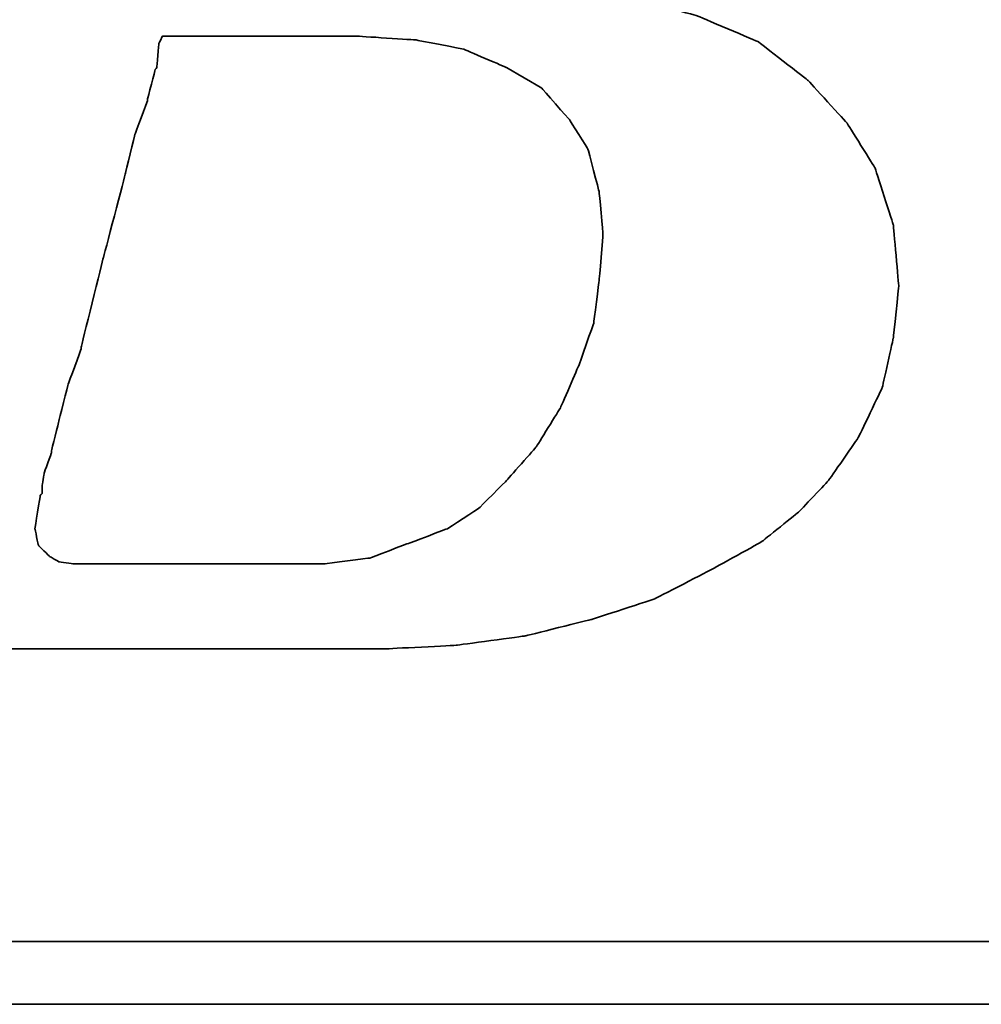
# Model space of a CAD drawing. Header units: millimetres. Extents: x 450 to 829, y 342 to 460.
# Tile 28 of 53: x 698.32 to 701.73, y 375.56 to 379.05. Entities that reach past the tile are written whole.
import ezdxf

# ---------------------------------------------------------------- set-up
doc = ezdxf.new("R2010")
doc.units = ezdxf.units.MM
doc.layers.add('DIM', color=4, linetype='CONTINUOUS')
doc.layers.add('layer 1', color=7, linetype='CONTINUOUS')

# ---------------------------------------------------------------- blocks, each defined once
blk = doc.blocks.new('TBI MOTION logo(完整正式版)')
at = {"layer": 'layer 1', "color": 22, "lineweight": 35}
for points, knots in [([(-64.65375, -6.86375), (-64.65375, -6.86375), (-64.84375, -7.29625), (-64.84375, -7.29625), (-64.84375, -7.29625), (-64.84375, -7.29625), (-64.86875, -7.34375), (-64.86875, -7.34375), (-64.86875, -7.34375), (-64.86875, -7.34375), (-64.86875, -7.36875), (-64.86875, -7.36875), (-64.86875, -7.36875), (-64.86875, -7.36875), (-65.15375, -7.65375), (-65.15375, -7.65375), (-65.15375, -7.65375), (-65.15375, -7.65375), (-65.17875, -7.65375), (-65.17875, -7.65375), (-65.17875, -7.65375), (-65.17875, -7.65375), (-65.20375, -7.67875), (-65.20375, -7.67875), (-65.20375, -7.67875), (-65.20375, -7.67875), (-65.58875, -7.87125), (-65.58875, -7.87125), (-65.58875, -7.87125), (-65.58875, -7.87125), (-65.63375, -7.87125), (-65.63375, -7.87125), (-65.63375, -7.87125), (-65.63375, -7.87125), (-65.65875, -7.89375), (-65.65875, -7.89375), (-65.65875, -7.89375), (-65.65875, -7.89375), (-66.09375, -7.94375), (-66.09375, -7.94375), (-66.09375, -7.94375), (-66.09375, -7.94375), (-66.11375, -7.94375), (-66.11375, -7.94375), (-66.11375, -7.94375), (-66.11375, -7.94375), (-66.16375, -7.94375), (-66.16375, -7.94375), (-66.16375, -7.94375), (-66.16375, -7.94375), (-66.30875, -7.94375), (-66.30875, -7.94375), (-66.30875, -7.94375), (-66.30875, -7.94375), (-66.69375, -7.94375), (-66.69375, -7.94375), (-66.69375, -7.94375), (-66.69375, -7.94375), (-67.07375, -7.94375), (-67.07375, -7.94375), (-67.07375, -7.94375), (-67.07375, -7.94375), (-67.12375, -7.94375), (-67.12375, -7.94375), (-67.12375, -7.94375), (-67.12375, -7.94375), (-67.12375, -7.96625), (-67.12375, -7.96625), (-67.12375, -7.96625), (-67.12375, -7.96625), (-67.14875, -7.99125), (-67.14875, -7.99125), (-67.14875, -7.99125), (-67.14875, -7.99125), (-67.24375, -8.34875), (-67.24375, -8.34875), (-67.24375, -8.34875), (-67.24375, -8.34875), (-67.31375, -8.68625), (-67.31375, -8.68625), (-67.31375, -8.68625), (-67.31375, -8.68625), (-67.26875, -8.68625), (-67.26875, -8.68625), (-67.26875, -8.68625), (-67.26875, -8.68625), (-67.07375, -8.68625), (-67.07375, -8.68625), (-67.07375, -8.68625), (-67.07375, -8.68625), (-66.54875, -8.68625), (-66.54875, -8.68625), (-66.54875, -8.68625), (-66.54875, -8.68625), (-65.82625, -8.68625), (-65.82625, -8.68625), (-65.82625, -8.68625), (-65.82625, -8.68625), (-65.01375, -8.68625), (-65.01375, -8.68625), (-65.01375, -8.68625), (-65.01375, -8.68625), (-64.05375, -8.68625), (-64.05375, -8.68625), (-64.05375, -8.68625), (-64.05375, -8.68625), (-62.08375, -8.68625), (-62.08375, -8.68625), (-62.08375, -8.68625), (-62.08375, -8.68625), (-60.06875, -8.68625), (-60.06875, -8.68625), (-60.06875, -8.68625), (-60.06875, -8.68625), (-59.10875, -8.68625), (-59.10875, -8.68625), (-59.10875, -8.68625), (-59.10875, -8.68625), (-58.29375, -8.68625), (-58.29375, -8.68625), (-58.29375, -8.68625), (-58.29375, -8.68625), (-57.57375, -8.68625), (-57.57375, -8.68625), (-57.57375, -8.68625), (-57.57375, -8.68625), (-57.04875, -8.68625), (-57.04875, -8.68625), (-57.04875, -8.68625), (-57.04875, -8.68625), (-56.85375, -8.68625), (-56.85375, -8.68625), (-56.85375, -8.68625), (-56.85375, -8.68625), (-56.70875, -8.68625), (-56.70875, -8.68625), (-56.70875, -8.68625), (-56.70875, -8.68625), (-56.61375, -8.68625), (-56.61375, -8.68625), (-56.61375, -8.68625), (-56.61375, -8.68625), (-56.56875, -8.68625), (-56.56875, -8.68625), (-56.56875, -8.68625), (-56.56875, -8.68625), (-55.65375, -8.63875), (-55.65375, -8.63875), (-55.65375, -8.63875), (-55.65375, -8.63875), (-54.76875, -8.51875), (-54.76875, -8.51875), (-54.76875, -8.51875), (-54.76875, -8.51875), (-53.90375, -8.30375), (-53.90375, -8.30375), (-53.90375, -8.30375), (-53.90375, -8.30375), (-53.08875, -8.03875), (-53.08875, -8.03875), (-53.08875, -8.03875), (-53.08875, -8.03875), (-52.34375, -7.65375), (-52.34375, -7.65375), (-52.34375, -7.65375), (-52.34375, -7.65375), (-51.69875, -7.29625), (-51.69875, -7.29625), (-51.69875, -7.29625), (-51.69875, -7.29625), (-51.21875, -6.91125), (-51.21875, -6.91125), (-51.21875, -6.91125), (-51.21875, -6.91125), (-50.83375, -6.50375), (-50.83375, -6.50375), (-50.83375, -6.50375), (-50.83375, -6.50375), (-50.44875, -5.94875), (-50.44875, -5.94875), (-50.44875, -5.94875), (-50.44875, -5.94875), (-50.13875, -5.30375), (-50.13875, -5.30375), (-50.13875, -5.30375), (-50.13875, -5.30375), (-49.99375, -4.65375), (-49.99375, -4.65375), (-49.99375, -4.65375), (-49.99375, -4.65375), (-49.92375, -3.98375), (-49.92375, -3.98375), (-49.92375, -3.98375), (-49.92375, -3.98375), (-49.99375, -3.19374), (-49.99375, -3.19374), (-49.99375, -3.19374), (-49.99375, -3.19374), (-50.23374, -2.44874), (-50.23374, -2.44874), (-50.23374, -2.44874), (-50.23374, -2.44874), (-50.59375, -1.87374), (-50.59375, -1.87374), (-50.59375, -1.87374), (-50.59375, -1.87374), (-51.09875, -1.31874), (-51.09875, -1.31874), (-51.09875, -1.31874), (-51.09875, -1.31874), (-51.74375, -0.81875), (-51.74375, -0.81875), (-51.74375, -0.81875), (-51.74375, -0.81875), (-52.53875, -0.48125), (-52.53875, -0.48125), (-52.53875, -0.48125), (-52.53875, -0.48125), (-53.47375, -0.21875), (-53.47375, -0.21875), (-53.47375, -0.21875), (-53.47375, -0.21875), (-54.52875, -0.04874), (-54.52875, -0.04874), (-54.52875, -0.04874), (-54.52875, -0.04874), (-55.65375, 0.12125), (-55.65375, 0.12125), (-55.65375, 0.12125), (-55.65375, 0.12125), (-54.50375, 0.28624), (-54.50375, 0.28624), (-54.50375, 0.28624), (-54.50375, 0.28624), (-53.83375, 0.38124), (-53.83375, 0.38124), (-53.83375, 0.38124), (-53.83375, 0.38124), (-53.18375, 0.50125), (-53.18375, 0.50125), (-53.18375, 0.50125), (-53.18375, 0.50125), (-52.55875, 0.66874), (-52.55875, 0.66874), (-52.55875, 0.66874), (-52.55875, 0.66874), (-52.03375, 0.86124), (-52.03375, 0.86124), (-52.03375, 0.86124), (-52.03375, 0.86124), (-51.50374, 1.03124), (-51.50374, 1.03124), (-51.50374, 1.03124), (-51.50374, 1.03124), (-51.09875, 1.27125), (-51.09875, 1.27125), (-51.09875, 1.27125), (-51.09875, 1.27125), (-50.71375, 1.48624), (-50.71375, 1.48624), (-50.71375, 1.48624), (-50.71375, 1.48624), (-50.37625, 1.77625), (-50.37625, 1.77625), (-50.37625, 1.77625), (-50.37625, 1.77625), (-49.82375, 2.37625), (-49.82375, 2.37625), (-49.82375, 2.37625), (-49.82375, 2.37625), (-49.41875, 2.99625), (-49.41875, 2.99625), (-49.41875, 2.99625), (-49.41875, 2.99625), (-49.22375, 3.76625), (-49.22375, 3.76625), (-49.22375, 3.76625), (-49.22375, 3.76625), (-49.15375, 4.50874), (-49.15375, 4.50874), (-49.15375, 4.50874), (-49.15375, 4.50874), (-49.20375, 5.25125), (-49.20375, 5.25125), (-49.20375, 5.25125), (-49.20375, 5.25125), (-49.41875, 5.92625), (-49.41875, 5.92625), (-49.41875, 5.92625), (-49.41875, 5.92625), (-49.77875, 6.47625), (-49.77875, 6.47625), (-49.77875, 6.47625), (-49.77875, 6.47625), (-50.33125, 7.02624), (-50.33125, 7.02624), (-50.33125, 7.02624), (-50.33125, 7.02624), (-51.00125, 7.43625), (-51.00125, 7.43625), (-51.00125, 7.43625), (-51.00125, 7.43625), (-51.79375, 7.72625), (-51.79375, 7.72625), (-51.79375, 7.72625), (-51.79375, 7.72625), (-52.72875, 7.89124), (-52.72875, 7.89124), (-52.72875, 7.89124), (-52.72875, 7.89124), (-53.83375, 7.98625), (-53.83375, 7.98625), (-53.83375, 7.98625), (-53.83375, 7.98625), (-53.92875, 7.98625), (-53.92875, 7.98625), (-53.92875, 7.98625), (-53.92875, 7.98625), (-54.26375, 7.98625), (-54.26375, 7.98625), (-54.26375, 7.98625), (-54.26375, 7.98625), (-54.74375, 7.98625), (-54.74375, 7.98625), (-54.74375, 7.98625), (-54.74375, 7.98625), (-55.36875, 7.98625), (-55.36875, 7.98625), (-55.36875, 7.98625), (-55.36875, 7.98625), (-56.13375, 7.98625), (-56.13375, 7.98625), (-56.13375, 7.98625), (-56.13375, 7.98625), (-56.94875, 7.98625), (-56.94875, 7.98625), (-56.94875, 7.98625), (-56.94875, 7.98625), (-58.77625, 7.98625), (-58.77625, 7.98625), (-58.77625, 7.98625), (-58.77625, 7.98625), (-60.59875, 7.98625), (-60.59875, 7.98625), (-60.59875, 7.98625), (-60.59875, 7.98625), (-61.41375, 7.98625), (-61.41375, 7.98625), (-61.41375, 7.98625), (-61.41375, 7.98625), (-62.17875, 7.98625), (-62.17875, 7.98625), (-62.17875, 7.98625), (-62.17875, 7.98625), (-62.80375, 7.98625), (-62.80375, 7.98625), (-62.80375, 7.98625), (-62.80375, 7.98625), (-63.30625, 7.98625), (-63.30625, 7.98625), (-63.30625, 7.98625), (-63.30625, 7.98625), (-63.57375, 7.98625), (-63.57375, 7.98625), (-63.57375, 7.98625), (-63.57375, 7.98625), (-63.57375, 7.96375), (-63.57375, 7.96375), (-63.57375, 7.96375), (-63.57375, 7.96375), (-63.59875, 7.94125), (-63.59875, 7.94125), (-63.59875, 7.94125), (-63.59875, 7.94125), (-63.69375, 7.55625), (-63.69375, 7.55625), (-63.69375, 7.55625), (-63.69375, 7.55625), (-63.76375, 7.24624), (-63.76375, 7.24624), (-63.76375, 7.24624), (-63.76375, 7.24624), (-63.23875, 7.24624), (-63.23875, 7.24624), (-63.23875, 7.24624), (-63.23875, 7.24624), (-62.75875, 7.24624), (-62.75875, 7.24624), (-62.75875, 7.24624), (-62.75875, 7.24624), (-62.61125, 7.24624), (-62.61125, 7.24624), (-62.61125, 7.24624), (-62.61125, 7.24624), (-62.56625, 7.24624), (-62.56625, 7.24624), (-62.56625, 7.24624), (-62.56625, 7.24624), (-62.22875, 7.24624), (-62.22875, 7.24624), (-62.22875, 7.24624), (-62.22875, 7.24624), (-62.20375, 7.24624), (-62.20375, 7.24624), (-62.20375, 7.24624), (-62.20375, 7.24624), (-62.17875, 7.21875), (-62.17875, 7.21875), (-62.17875, 7.21875), (-62.17875, 7.21875), (-61.96375, 7.17125), (-61.96375, 7.17125), (-61.96375, 7.17125), (-61.96375, 7.17125), (-61.72375, 7.12624), (-61.72375, 7.12624), (-61.72375, 7.12624), (-61.72375, 7.12624), (-61.70375, 7.12624), (-61.70375, 7.12624), (-61.70375, 7.12624), (-61.70375, 7.12624), (-61.55875, 7.07624), (-61.55875, 7.07624), (-61.55875, 7.07624), (-61.55875, 7.07624), (-61.50875, 7.07624), (-61.50875, 7.07624), (-61.50875, 7.07624), (-61.50875, 7.07624), (-61.48375, 7.02624), (-61.48375, 7.02624), (-61.48375, 7.02624), (-61.48375, 7.02624), (-61.31875, 6.83375), (-61.31875, 6.83375), (-61.31875, 6.83375), (-61.31875, 6.83375), (-61.29375, 6.81125), (-61.29375, 6.81125), (-61.29375, 6.81125), (-61.29375, 6.81125), (-61.29375, 6.78625), (-61.29375, 6.78625), (-61.29375, 6.78625), (-61.29375, 6.78625), (-61.19875, 6.50124), (-61.19875, 6.50124), (-61.19875, 6.50124), (-61.19875, 6.50124), (-61.17375, 6.45124), (-61.17375, 6.45124), (-61.17375, 6.45124), (-61.17375, 6.45124), (-61.19875, 6.40625), (-61.19875, 6.40625), (-61.19875, 6.40625), (-61.19875, 6.40625), (-61.26875, 5.99624), (-61.26875, 5.99624), (-61.26875, 5.99624), (-61.26875, 5.99624), (-61.26875, 5.85125), (-61.26875, 5.85125), (-61.26875, 5.85125), (-61.26875, 5.85125), (-61.26875, 5.82625), (-61.26875, 5.82625), (-61.26875, 5.82625), (-61.26875, 5.82625), (-61.29375, 5.80625), (-61.29375, 5.80625), (-61.29375, 5.80625), (-61.29375, 5.80625), (-61.34125, 5.66125), (-61.34125, 5.66125), (-61.34125, 5.66125), (-61.34125, 5.66125), (-61.41375, 5.44625), (-61.41375, 5.44625), (-61.41375, 5.44625), (-61.41375, 5.44625), (-61.48375, 5.15625), (-61.48375, 5.15625), (-61.48375, 5.15625), (-61.48375, 5.15625), (-61.58375, 4.82124), (-61.58375, 4.82124), (-61.58375, 4.82124), (-61.58375, 4.82124), (-61.79875, 4.00375), (-61.79875, 4.00375), (-61.79875, 4.00375), (-61.79875, 4.00375), (-62.05875, 2.99625), (-62.05875, 2.99625), (-62.05875, 2.99625), (-62.05875, 2.99625), (-62.34875, 1.91625), (-62.34875, 1.91625), (-62.34875, 1.91625), (-62.34875, 1.91625), (-62.97375, -0.41124), (-62.97375, -0.41124), (-62.97375, -0.41124), (-62.97375, -0.41124), (-63.59875, -2.75875), (-63.59875, -2.75875), (-63.59875, -2.75875), (-63.59875, -2.75875), (-63.88375, -3.86374), (-63.88375, -3.86374), (-63.88375, -3.86374), (-63.88375, -3.86374), (-64.14875, -4.82374), (-64.14875, -4.82374), (-64.14875, -4.82374), (-64.14875, -4.82374), (-64.36375, -5.64125), (-64.36375, -5.64125), (-64.36375, -5.64125), (-64.36375, -5.64125), (-64.43625, -5.97625), (-64.43625, -5.97625), (-64.43625, -5.97625), (-64.43625, -5.97625), (-64.50875, -6.28625), (-64.50875, -6.28625), (-64.50875, -6.28625), (-64.50875, -6.28625), (-64.50875, -6.30875), (-64.50875, -6.30875), (-64.50875, -6.30875), (-64.50875, -6.30875), (-64.57875, -6.50375), (-64.57875, -6.50375), (-64.57875, -6.50375), (-64.57875, -6.50375), (-64.62875, -6.69625), (-64.62875, -6.69625), (-64.62875, -6.69625), (-64.62875, -6.69625), (-64.62875, -6.76875), (-64.62875, -6.76875), (-64.62875, -6.76875), (-64.62875, -6.76875), (-64.62875, -6.81375), (-64.62875, -6.81375), (-64.62875, -6.81375), (-64.62875, -6.81375), (-64.62875, -6.83875), (-64.62875, -6.83875), (-64.62875, -6.83875), (-64.62875, -6.83875), (-64.65375, -6.86375), (-64.65375, -6.86375)], [0, 0, 0, 0, 0.00719424, 0.00719424, 0.00719424, 0.00719425, 0.01438849, 0.01438849, 0.01438849, 0.0143885, 0.02158273, 0.02158273, 0.02158273, 0.02158274, 0.02877698, 0.02877698, 0.02877698, 0.02877699, 0.03597122, 0.03597122, 0.03597122, 0.03597123, 0.04316547, 0.04316547, 0.04316547, 0.04316548, 0.05035971, 0.05035971, 0.05035971, 0.05035972, 0.05755396, 0.05755396, 0.05755396, 0.05755397, 0.0647482, 0.0647482, 0.0647482, 0.06474821, 0.07194245, 0.07194245, 0.07194245, 0.07194246, 0.07913669, 0.07913669, 0.07913669, 0.0791367, 0.08633094, 0.08633094, 0.08633094, 0.08633095, 0.09352518, 0.09352518, 0.09352518, 0.09352519, 0.10071942, 0.10071942, 0.10071942, 0.10071943, 0.10791367, 0.10791367, 0.10791367, 0.10791368, 0.11510791, 0.11510791, 0.11510791, 0.11510792, 0.12230216, 0.12230216, 0.12230216, 0.12230217, 0.1294964, 0.1294964, 0.1294964, 0.12949641, 0.13669065, 0.13669065, 0.13669065, 0.13669066, 0.14388489, 0.14388489, 0.14388489, 0.1438849, 0.15107914, 0.15107914, 0.15107914, 0.15107915, 0.15827338, 0.15827338, 0.15827338, 0.15827339, 0.16546763, 0.16546763, 0.16546763, 0.16546764, 0.17266187, 0.17266187, 0.17266187, 0.17266188, 0.17985612, 0.17985612, 0.17985612, 0.17985613, 0.18705036, 0.18705036, 0.18705036, 0.18705037, 0.1942446, 0.1942446, 0.1942446, 0.19424461, 0.20143885, 0.20143885, 0.20143885, 0.20143886, 0.20863309, 0.20863309, 0.20863309, 0.2086331, 0.21582734, 0.21582734, 0.21582734, 0.21582735, 0.22302158, 0.22302158, 0.22302158, 0.22302159, 0.23021583, 0.23021583, 0.23021583, 0.23021584, 0.23741007, 0.23741007, 0.23741007, 0.23741008, 0.24460432, 0.24460432, 0.24460432, 0.24460433, 0.25179856, 0.25179856, 0.25179856, 0.25179857, 0.25899281, 0.25899281, 0.25899281, 0.25899282, 0.26618705, 0.26618705, 0.26618705, 0.26618706, 0.27338129, 0.27338129, 0.27338129, 0.2733813, 0.28057554, 0.28057554, 0.28057554, 0.28057555, 0.28776978, 0.28776978, 0.28776978, 0.28776979, 0.29496403, 0.29496403, 0.29496403, 0.29496404, 0.30215827, 0.30215827, 0.30215827, 0.30215828, 0.30935252, 0.30935252, 0.30935252, 0.30935253, 0.31654676, 0.31654676, 0.31654676, 0.31654677, 0.32374101, 0.32374101, 0.32374101, 0.32374102, 0.33093525, 0.33093525, 0.33093525, 0.33093526, 0.3381295, 0.3381295, 0.3381295, 0.33812951, 0.34532374, 0.34532374, 0.34532374, 0.34532375, 0.35251799, 0.35251799, 0.35251799, 0.352518, 0.35971223, 0.35971223, 0.35971223, 0.35971224, 0.36690647, 0.36690647, 0.36690647, 0.36690648, 0.37410072, 0.37410072, 0.37410072, 0.37410073, 0.38129496, 0.38129496, 0.38129496, 0.38129497, 0.38848921, 0.38848921, 0.38848921, 0.38848922, 0.39568345, 0.39568345, 0.39568345, 0.39568346, 0.4028777, 0.4028777, 0.4028777, 0.40287771, 0.41007194, 0.41007194, 0.41007194, 0.41007195, 0.41726619, 0.41726619, 0.41726619, 0.4172662, 0.42446043, 0.42446043, 0.42446043, 0.42446044, 0.43165468, 0.43165468, 0.43165468, 0.43165469, 0.43884892, 0.43884892, 0.43884892, 0.43884893, 0.44604317, 0.44604317, 0.44604317, 0.44604318, 0.45323741, 0.45323741, 0.45323741, 0.45323742, 0.46043165, 0.46043165, 0.46043165, 0.46043166, 0.4676259, 0.4676259, 0.4676259, 0.46762591, 0.47482014, 0.47482014, 0.47482014, 0.47482015, 0.48201439, 0.48201439, 0.48201439, 0.4820144, 0.48920863, 0.48920863, 0.48920863, 0.48920864, 0.49640288, 0.49640288, 0.49640288, 0.49640289, 0.50359712, 0.50359712, 0.50359712, 0.50359713, 0.51079137, 0.51079137, 0.51079137, 0.51079138, 0.51798561, 0.51798561, 0.51798561, 0.51798562, 0.52517986, 0.52517986, 0.52517986, 0.52517987, 0.5323741, 0.5323741, 0.5323741, 0.53237411, 0.53956835, 0.53956835, 0.53956835, 0.53956836, 0.54676259, 0.54676259, 0.54676259, 0.5467626, 0.55395683, 0.55395683, 0.55395683, 0.55395684, 0.56115108, 0.56115108, 0.56115108, 0.56115109, 0.56834532, 0.56834532, 0.56834532, 0.56834533, 0.57553957, 0.57553957, 0.57553957, 0.57553958, 0.58273381, 0.58273381, 0.58273381, 0.58273382, 0.58992806, 0.58992806, 0.58992806, 0.58992807, 0.5971223, 0.5971223, 0.5971223, 0.59712231, 0.60431655, 0.60431655, 0.60431655, 0.60431656, 0.61151079, 0.61151079, 0.61151079, 0.6115108, 0.61870504, 0.61870504, 0.61870504, 0.61870505, 0.62589928, 0.62589928, 0.62589928, 0.62589929, 0.63309353, 0.63309353, 0.63309353, 0.63309354, 0.64028777, 0.64028777, 0.64028777, 0.64028778, 0.64748201, 0.64748201, 0.64748201, 0.64748202, 0.65467626, 0.65467626, 0.65467626, 0.65467627, 0.6618705, 0.6618705, 0.6618705, 0.66187051, 0.66906475, 0.66906475, 0.66906475, 0.66906476, 0.67625899, 0.67625899, 0.67625899, 0.676259, 0.68345324, 0.68345324, 0.68345324, 0.68345325, 0.69064748, 0.69064748, 0.69064748, 0.69064749, 0.69784173, 0.69784173, 0.69784173, 0.69784174, 0.70503597, 0.70503597, 0.70503597, 0.70503598, 0.71223022, 0.71223022, 0.71223022, 0.71223023, 0.71942446, 0.71942446, 0.71942446, 0.71942447, 0.72661871, 0.72661871, 0.72661871, 0.72661872, 0.73381295, 0.73381295, 0.73381295, 0.73381296, 0.74100719, 0.74100719, 0.74100719, 0.7410072, 0.74820144, 0.74820144, 0.74820144, 0.74820145, 0.75539568, 0.75539568, 0.75539568, 0.75539569, 0.76258993, 0.76258993, 0.76258993, 0.76258994, 0.76978417, 0.76978417, 0.76978417, 0.76978418, 0.77697842, 0.77697842, 0.77697842, 0.77697843, 0.78417266, 0.78417266, 0.78417266, 0.78417267, 0.79136691, 0.79136691, 0.79136691, 0.79136692, 0.79856115, 0.79856115, 0.79856115, 0.79856116, 0.8057554, 0.8057554, 0.8057554, 0.80575541, 0.81294964, 0.81294964, 0.81294964, 0.81294965, 0.82014388, 0.82014388, 0.82014388, 0.82014389, 0.82733813, 0.82733813, 0.82733813, 0.82733814, 0.83453237, 0.83453237, 0.83453237, 0.83453238, 0.84172662, 0.84172662, 0.84172662, 0.84172663, 0.84892086, 0.84892086, 0.84892086, 0.84892087, 0.85611511, 0.85611511, 0.85611511, 0.85611512, 0.86330935, 0.86330935, 0.86330935, 0.86330936, 0.8705036, 0.8705036, 0.8705036, 0.87050361, 0.87769784, 0.87769784, 0.87769784, 0.87769785, 0.88489209, 0.88489209, 0.88489209, 0.8848921, 0.89208633, 0.89208633, 0.89208633, 0.89208634, 0.89928058, 0.89928058, 0.89928058, 0.89928059, 0.90647482, 0.90647482, 0.90647482, 0.90647483, 0.91366906, 0.91366906, 0.91366906, 0.91366907, 0.92086331, 0.92086331, 0.92086331, 0.92086332, 0.92805755, 0.92805755, 0.92805755, 0.92805756, 0.9352518, 0.9352518, 0.9352518, 0.93525181, 0.94244604, 0.94244604, 0.94244604, 0.94244605, 0.94964029, 0.94964029, 0.94964029, 0.9496403, 0.95683453, 0.95683453, 0.95683453, 0.95683454, 0.96402878, 0.96402878, 0.96402878, 0.96402879, 0.97122302, 0.97122302, 0.97122302, 0.97122303, 0.97841727, 0.97841727, 0.97841727, 0.97841728, 0.98561151, 0.98561151, 0.98561151, 0.98561152, 0.99280576, 0.99280576, 0.99280576, 0.99280577, 1, 1, 1, 1]), ([(-61.03125, -6.57375), (-61.03125, -6.57375), (-61.03125, -6.67125), (-61.03125, -6.67125), (-61.03125, -6.67125), (-61.03125, -6.67125), (-61.05375, -6.69625), (-61.05375, -6.69625), (-61.05375, -6.69625), (-61.05375, -6.69625), (-61.12375, -7.12875), (-61.12375, -7.12875), (-61.12375, -7.12875), (-61.12375, -7.12875), (-61.07875, -7.34375), (-61.07875, -7.34375), (-61.07875, -7.34375), (-61.07875, -7.34375), (-60.93375, -7.48875), (-60.93375, -7.48875), (-60.93375, -7.48875), (-60.93375, -7.48875), (-60.81375, -7.55625), (-60.81375, -7.55625), (-60.81375, -7.55625), (-60.81375, -7.55625), (-60.62375, -7.58375), (-60.62375, -7.58375), (-60.62375, -7.58375), (-60.62375, -7.58375), (-60.30875, -7.58375), (-60.30875, -7.58375), (-60.30875, -7.58375), (-60.30875, -7.58375), (-59.97375, -7.58375), (-59.97375, -7.58375), (-59.97375, -7.58375), (-59.97375, -7.58375), (-59.87875, -7.58375), (-59.87875, -7.58375), (-59.87875, -7.58375), (-59.87875, -7.58375), (-59.63625, -7.58375), (-59.63625, -7.58375), (-59.63625, -7.58375), (-59.63625, -7.58375), (-58.96875, -7.58375), (-58.96875, -7.58375), (-58.96875, -7.58375), (-58.96875, -7.58375), (-58.29375, -7.58375), (-58.29375, -7.58375), (-58.29375, -7.58375), (-58.29375, -7.58375), (-58.05375, -7.58375), (-58.05375, -7.58375), (-58.05375, -7.58375), (-58.05375, -7.58375), (-57.98375, -7.58375), (-57.98375, -7.58375), (-57.98375, -7.58375), (-57.98375, -7.58375), (-57.35875, -7.58375), (-57.35875, -7.58375), (-57.35875, -7.58375), (-57.35875, -7.58375), (-56.78375, -7.50875), (-56.78375, -7.50875), (-56.78375, -7.50875), (-56.78375, -7.50875), (-56.27875, -7.31875), (-56.27875, -7.31875), (-56.27875, -7.31875), (-56.27875, -7.31875), (-55.77375, -7.12875), (-55.77375, -7.12875), (-55.77375, -7.12875), (-55.77375, -7.12875), (-55.36875, -6.86375), (-55.36875, -6.86375), (-55.36875, -6.86375), (-55.36875, -6.86375), (-55.00875, -6.50375), (-55.00875, -6.50375), (-55.00875, -6.50375), (-55.00875, -6.50375), (-54.62375, -6.06875), (-54.62375, -6.06875), (-54.62375, -6.06875), (-54.62375, -6.06875), (-54.31375, -5.56875), (-54.31375, -5.56875), (-54.31375, -5.56875), (-54.31375, -5.56875), (-54.07375, -5.01625), (-54.07375, -5.01625), (-54.07375, -5.01625), (-54.07375, -5.01625), (-53.87875, -4.46374), (-53.87875, -4.46374), (-53.87875, -4.46374), (-53.87875, -4.46374), (-53.80875, -3.91375), (-53.80875, -3.91375), (-53.80875, -3.91375), (-53.80875, -3.91375), (-53.75875, -3.31375), (-53.75875, -3.31375), (-53.75875, -3.31375), (-53.75875, -3.31375), (-53.80875, -2.75875), (-53.80875, -2.75875), (-53.80875, -2.75875), (-53.80875, -2.75875), (-53.95375, -2.20875), (-53.95375, -2.20875), (-53.95375, -2.20875), (-53.95375, -2.20875), (-54.19375, -1.82625), (-54.19375, -1.82625), (-54.19375, -1.82625), (-54.19375, -1.82625), (-54.55375, -1.41875), (-54.55375, -1.41875), (-54.55375, -1.41875), (-54.55375, -1.41875), (-55.00875, -1.15125), (-55.00875, -1.15125), (-55.00875, -1.15125), (-55.00875, -1.15125), (-55.56125, -0.91375), (-55.56125, -0.91375), (-55.56125, -0.91375), (-55.56125, -0.91375), (-56.18125, -0.79375), (-56.18125, -0.79375), (-56.18125, -0.79375), (-56.18125, -0.79375), (-56.94875, -0.74374), (-56.94875, -0.74374), (-56.94875, -0.74374), (-56.94875, -0.74374), (-56.99875, -0.74374), (-56.99875, -0.74374), (-56.99875, -0.74374), (-56.99875, -0.74374), (-57.09375, -0.74374), (-57.09375, -0.74374), (-57.09375, -0.74374), (-57.09375, -0.74374), (-57.38375, -0.74374), (-57.38375, -0.74374), (-57.38375, -0.74374), (-57.38375, -0.74374), (-57.76875, -0.74374), (-57.76875, -0.74374), (-57.76875, -0.74374), (-57.76875, -0.74374), (-58.24625, -0.74374), (-58.24625, -0.74374), (-58.24625, -0.74374), (-58.24625, -0.74374), (-58.72875, -0.74374), (-58.72875, -0.74374), (-58.72875, -0.74374), (-58.72875, -0.74374), (-59.20875, -0.74374), (-59.20875, -0.74374), (-59.20875, -0.74374), (-59.20875, -0.74374), (-59.46875, -0.74374), (-59.46875, -0.74374), (-59.46875, -0.74374), (-59.46875, -0.74374), (-59.51625, -0.83875), (-59.51625, -0.83875), (-59.51625, -0.83875), (-59.51625, -0.83875), (-59.54375, -1.15125), (-59.54375, -1.15125), (-59.54375, -1.15125), (-59.54375, -1.15125), (-59.56375, -1.17874), (-59.56375, -1.17874), (-59.56375, -1.17874), (-59.56375, -1.17874), (-59.66375, -1.55875), (-59.66375, -1.55875), (-59.66375, -1.55875), (-59.66375, -1.55875), (-59.66375, -1.58375), (-59.66375, -1.58375), (-59.66375, -1.58375), (-59.66375, -1.58375), (-59.82875, -2.01874), (-59.82875, -2.01874), (-59.82875, -2.01874), (-59.82875, -2.01874), (-59.94875, -2.52125), (-59.94875, -2.52125), (-59.94875, -2.52125), (-59.94875, -2.52125), (-60.23875, -3.62375), (-60.23875, -3.62375), (-60.23875, -3.62375), (-60.23875, -3.62375), (-60.52375, -4.77624), (-60.52375, -4.77624), (-60.52375, -4.77624), (-60.52375, -4.77624), (-60.52375, -4.79874), (-60.52375, -4.79874), (-60.52375, -4.79874), (-60.52375, -4.79874), (-60.69125, -5.25375), (-60.69125, -5.25375), (-60.69125, -5.25375), (-60.69125, -5.25375), (-60.81375, -5.73625), (-60.81375, -5.73625), (-60.81375, -5.73625), (-60.81375, -5.73625), (-60.90875, -6.11875), (-60.90875, -6.11875), (-60.90875, -6.11875), (-60.90875, -6.11875), (-60.90875, -6.14375), (-60.90875, -6.14375), (-60.90875, -6.14375), (-60.90875, -6.14375), (-61.00375, -6.40875), (-61.00375, -6.40875), (-61.00375, -6.40875), (-61.00375, -6.40875), (-61.03125, -6.57375), (-61.03125, -6.57375)], [0, 0, 0, 0, 0.01694915, 0.01694915, 0.01694915, 0.01694916, 0.03389831, 0.03389831, 0.03389831, 0.03389832, 0.05084746, 0.05084746, 0.05084746, 0.05084747, 0.06779661, 0.06779661, 0.06779661, 0.06779662, 0.08474576, 0.08474576, 0.08474576, 0.08474577, 0.10169492, 0.10169492, 0.10169492, 0.10169493, 0.11864407, 0.11864407, 0.11864407, 0.11864408, 0.13559322, 0.13559322, 0.13559322, 0.13559323, 0.15254237, 0.15254237, 0.15254237, 0.15254238, 0.16949153, 0.16949153, 0.16949153, 0.16949154, 0.18644068, 0.18644068, 0.18644068, 0.18644069, 0.20338983, 0.20338983, 0.20338983, 0.20338984, 0.22033898, 0.22033898, 0.22033898, 0.22033899, 0.23728814, 0.23728814, 0.23728814, 0.23728815, 0.25423729, 0.25423729, 0.25423729, 0.2542373, 0.27118644, 0.27118644, 0.27118644, 0.27118645, 0.28813559, 0.28813559, 0.28813559, 0.2881356, 0.30508475, 0.30508475, 0.30508475, 0.30508476, 0.3220339, 0.3220339, 0.3220339, 0.32203391, 0.33898305, 0.33898305, 0.33898305, 0.33898306, 0.3559322, 0.3559322, 0.3559322, 0.35593221, 0.37288136, 0.37288136, 0.37288136, 0.37288137, 0.38983051, 0.38983051, 0.38983051, 0.38983052, 0.40677966, 0.40677966, 0.40677966, 0.40677967, 0.42372881, 0.42372881, 0.42372881, 0.42372882, 0.44067797, 0.44067797, 0.44067797, 0.44067798, 0.45762712, 0.45762712, 0.45762712, 0.45762713, 0.47457627, 0.47457627, 0.47457627, 0.47457628, 0.49152542, 0.49152542, 0.49152542, 0.49152543, 0.50847458, 0.50847458, 0.50847458, 0.50847459, 0.52542373, 0.52542373, 0.52542373, 0.52542374, 0.54237288, 0.54237288, 0.54237288, 0.54237289, 0.55932203, 0.55932203, 0.55932203, 0.55932204, 0.57627119, 0.57627119, 0.57627119, 0.5762712, 0.59322034, 0.59322034, 0.59322034, 0.59322035, 0.61016949, 0.61016949, 0.61016949, 0.6101695, 0.62711864, 0.62711864, 0.62711864, 0.62711865, 0.6440678, 0.6440678, 0.6440678, 0.64406781, 0.66101695, 0.66101695, 0.66101695, 0.66101696, 0.6779661, 0.6779661, 0.6779661, 0.67796611, 0.69491525, 0.69491525, 0.69491525, 0.69491526, 0.71186441, 0.71186441, 0.71186441, 0.71186442, 0.72881356, 0.72881356, 0.72881356, 0.72881357, 0.74576271, 0.74576271, 0.74576271, 0.74576272, 0.76271186, 0.76271186, 0.76271186, 0.76271187, 0.77966102, 0.77966102, 0.77966102, 0.77966103, 0.79661017, 0.79661017, 0.79661017, 0.79661018, 0.81355932, 0.81355932, 0.81355932, 0.81355933, 0.83050847, 0.83050847, 0.83050847, 0.83050848, 0.84745763, 0.84745763, 0.84745763, 0.84745764, 0.86440678, 0.86440678, 0.86440678, 0.86440679, 0.88135593, 0.88135593, 0.88135593, 0.88135594, 0.89830508, 0.89830508, 0.89830508, 0.89830509, 0.91525424, 0.91525424, 0.91525424, 0.91525425, 0.93220339, 0.93220339, 0.93220339, 0.9322034, 0.94915254, 0.94915254, 0.94915254, 0.94915255, 0.96610169, 0.96610169, 0.96610169, 0.9661017, 0.98305085, 0.98305085, 0.98305085, 0.98305086, 1, 1, 1, 1]), ([(75.90875, -9.47875), (75.90875, -9.47875), (75.90875, -12.28625), (75.90875, -12.28625), (75.90875, -12.28625), (75.90875, -12.28625), (75.90875, -12.47875), (75.90875, -12.47875), (75.90875, -12.47875), (75.90875, -12.47875), (75.71625, -12.47875), (75.71625, -12.47875), (75.71625, -12.47875), (75.71625, -12.47875), (-88.32875, -12.47875), (-88.32875, -12.47875), (-88.32875, -12.47875), (-88.32875, -12.47875), (-88.32875, -13.29375), (-88.32875, -13.29375), (-88.32875, -13.29375), (-88.32875, -13.29375), (82.89125, -13.29375), (82.89125, -13.29375), (82.89125, -13.29375), (82.89125, -13.29375), (75.90875, -9.47875), (75.90875, -9.47875)], [0, 0, 0, 0, 0.14285714, 0.14285714, 0.14285714, 0.14285715, 0.28571429, 0.28571429, 0.28571429, 0.2857143, 0.42857143, 0.42857143, 0.42857143, 0.42857144, 0.57142857, 0.57142857, 0.57142857, 0.57142858, 0.71428571, 0.71428571, 0.71428571, 0.71428572, 0.85714286, 0.85714286, 0.85714286, 0.85714287, 1, 1, 1, 1])]:
    blk.add_open_spline(points, degree=3, knots=knots, dxfattribs=at)

msp = doc.modelspace()

# ---------------------------------------------------------------- block references
at = {"layer": 'DIM', "color": 0, "xscale": 0.2736514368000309, "yscale": 0.2736514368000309, "zscale": 0.2736514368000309}
msp.add_blockref('TBI MOTION logo(完整正式版)', (715.0993, 379.1986), dxfattribs=at)

doc.saveas('drawing.dxf')
